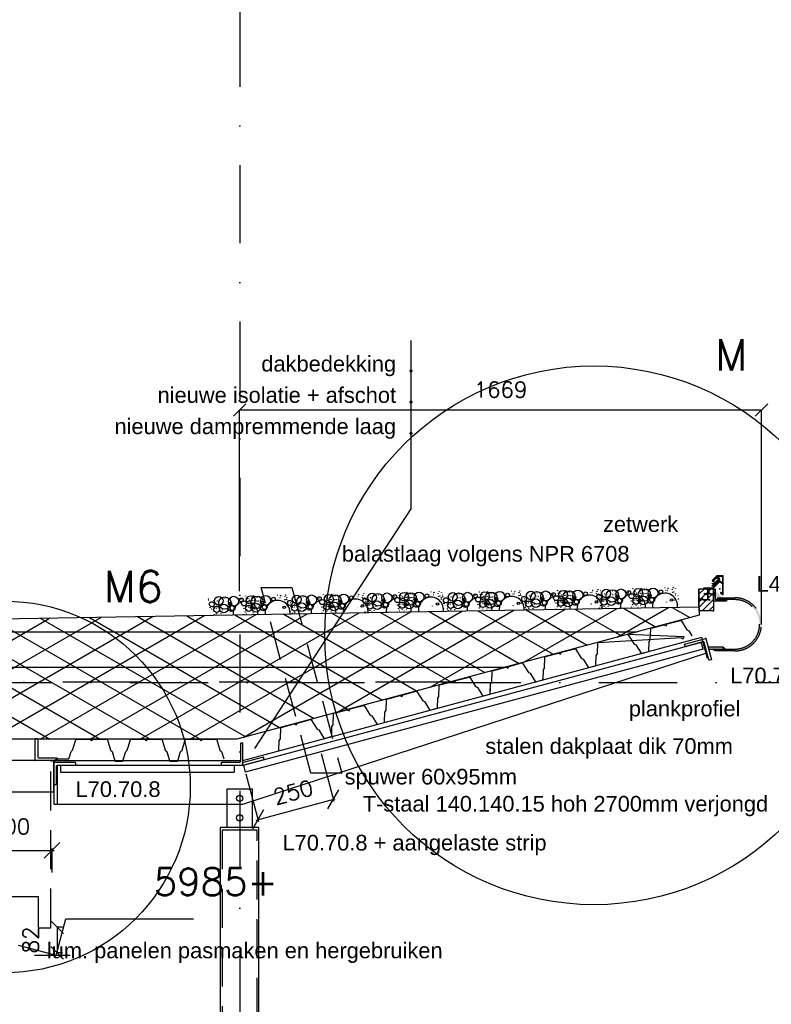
# Model space of a CAD drawing. Extents: x 98997 to 245130, y 18007 to 138999.
# Tile 47 of 58: x 131961 to 134365, y 98266 to 101414. Entities that reach past the tile are written whole.
import ezdxf
from ezdxf.enums import TextEntityAlignment as Align

# ---------------------------------------------------------------- set-up
doc = ezdxf.new("R2010")
doc.units = 0
doc.header["$LTSCALE"] = 20
doc.header["$MEASUREMENT"] = 0
doc.header["$PDSIZE"] = -1
for name, pattern in [('DASHDOT', [25, 12.5, -6.25, 0, -6.25]), ('DD1', [2.66667, 1.66667, -0.5, 0, -0.5]), ('HIDDEN', [9.375, 6.25, -3.125])]:
    doc.linetypes.add(name, pattern=pattern)
doc.layers.get('0').update_dxf_attribs({"linetype": 'CONTINUOUS'})
doc.layers.get('DEFPOINTS').update_dxf_attribs({"linetype": 'CONTINUOUS'})
for name, color, linetype in [('_DETAILNUMMERS', 4, 'CONTINUOUS'), ('_DETAILNUMMERSTEKST', 4, 'CONTINUOUS'), ('A--A21--_F-23-', 9, 'CONTINUOUS'), ('A--A25--_F--3-', 9, 'CONTINUOUS'), ('A--L$7A-_STRAMIEN', 1, 'DASHDOT'), ('A--L13DC4_VLOEREN', 4, 'HIDDEN'), ('A--L21--', 3, 'CONTINUOUS'), ('A--L21D2_BUITENWAND', 2, 'CONTINUOUS'), ('A--L21DC1_BUITENWAND', 1, 'HIDDEN'), ('A--L25--', 7, 'CONTINUOUS'), ('A--L25--_F-23-', 7, 'CONTINUOUS'), ('A--L27--', 7, 'CONTINUOUS'), ('A--L27--_F--3-', 7, 'CONTINUOUS'), ('A--L28--', 7, 'CONTINUOUS'), ('A--L28--_F--3-', 1, 'CONTINUOUS'), ('A--L28D1_KONSTRUKTIES', 1, 'CONTINUOUS'), ('A--L28DC1_KONSTR', 1, 'HIDDEN'), ('A--L31D1_BUITENKOZIJN', 1, 'CONTINUOUS'), ('A--L35--', 7, 'CONTINUOUS'), ('A--L35--_F-23-', 7, 'CONTINUOUS'), ('A--L47--', 7, 'CONTINUOUS'), ('A--M$1A-_F123-', 1, 'CONTINUOUS'), ('A--M01A1_MAATVOERING', 1, 'CONTINUOUS'), ('A--M01B1_HOOGTE_MAATV', 1, 'CONTINUOUS'), ('A--T$1A-_F123_20', 1, 'CONTINUOUS'), ('A--T01B2_HOOGTE_MAATV', 2, 'CONTINUOUS'), ('A--T01B3_HOOGTE_MAATV', 3, 'CONTINUOUS'), ('B--L21DC8_BUITENWAND', 8, 'HIDDEN'), ('STRAMIEN', 8, 'DD1'), ('X--LR---_CP', 7, 'CONTINUOUS')]:
    doc.layers.add(name, color=color, linetype=linetype)
doc.styles.add('ALFA-0_25', font='ROMANS')
doc.styles.add('EB1', font='ARIAL.TTF')
doc.styles.add('EB2', font='ARIAL.TTF')
doc.styles.add('HIEMSTRA', font='romans.shx')
doc.styles.add('HOOGTEXT', font='ROMANS.shx', dxfattribs={"height": 2.5})
doc.dimstyles.new('ALFA-0_25', dxfattribs={"dimscale": 40, "dimtxt": 2.5, "dimasz": 2.5, "dimexe": 0.3, "dimexo": 0.3, "dimgap": 1.25, "dimtad": 1, "dimdec": 0, "dimzin": 0, "dimdsep": 46, "dimtxsty": 'ALFA-0_25', "dimblk1": 'OBLIQUE', "dimblk2": 'OBLIQUE', "dimsah": 1, "dimcen": 0.09, "dimdle": 0.3, "dimclrd": 1, "dimclre": 1, "dimclrt": 2, "dimadec": 0, "dimazin": 0, "dimtfac": 1, "dimtdec": 0, "dimtofl": 0, "dimtmove": 2, "dimatfit": 3, "dimldrblk": 'OBLIQUE', "dimfxl": 0, "dimtvp": 625, "dimtolj": 1, "dimtzin": 0, "dimarcsym": 0})
doc.dimstyles.new('STANDARD$0', dxfattribs={"dimscale": 50, "dimtxt": 2.5, "dimasz": 2, "dimexe": 2, "dimexo": 0, "dimgap": 2, "dimtad": 1, "dimdec": 0, "dimzin": 0, "dimdsep": 46, "dimtxsty": 'ALFA-0_25', "dimblk1": 'OBLIQUE', "dimblk2": 'OBLIQUE', "dimsah": 1, "dimcen": -3, "dimdle": 2, "dimclrd": 1, "dimclre": 1, "dimclrt": 2, "dimadec": 0, "dimazin": 0, "dimtfac": 0.666667, "dimtofl": 0, "dimtmove": 2, "dimatfit": 3, "dimldrblk": 'OBLIQUE', "dimfxl": 0, "dimtvp": 0.833333, "dimtolj": 1, "dimtzin": 0, "dimarcsym": 0})

# ---------------------------------------------------------------- blocks, each defined once
blk = doc.blocks.new('_OBLIQUE')
at = {"color": 0, "linetype": 'ByBlock'}
blk.add_line((-0.5, -0.5), (0.5, 0.5), dxfattribs=at)
blk = doc.blocks.new('*D61')
at = {"layer": 'A--M$1A-_F123-', "color": 1, "lineweight": -2}
for p, q in [((132664.5, 99586.4), (132664.5, 100166.1)), ((132664.5, 100166.1), (134333.4, 100166.1)), ((134333.4, 99480.7), (134333.4, 100166.1))]:
    blk.add_line(p, q, dxfattribs=at)
at = {"layer": 'DEFPOINTS', "color": 0}
for p in [(134333.4, 100166.1), (132664.5, 99586.4, 1), (134333.4, 99480.7, 1)]:
    blk.add_point(p, dxfattribs=at)
at = {"layer": 'A--M$1A-_F123-', "color": 1, "lineweight": -2, "xscale": 40, "yscale": 40, "zscale": 40, "rotation": 180}
blk.add_blockref('_OBLIQUE', (132664.5, 100166.1), dxfattribs=at)
at = {"layer": 'A--M$1A-_F123-', "color": 1, "lineweight": -2, "xscale": 40, "yscale": 40, "zscale": 40}
blk.add_blockref('_OBLIQUE', (134333.4, 100166.1), dxfattribs=at)
at = {"layer": 'A--M$1A-_F123-', "color": 2, "insert": (133499, 100231.1), "char_height": 50, "attachment_point": 5, "style": 'ALFA-0_25'}
blk.add_mtext('\\A1;1669', dxfattribs=at)
blk = doc.blocks.new('Q021541-')
at = {"layer": 'A--L27--_F--3-', "color": 3}
blk.add_lwpolyline([(-15.5, 0), (0, 0, 0.332162), (1.9, 1.4), (10.7, 31), (15.8, 35), (26.1, 68.6, -0.329651), (28, 70), (71.5, 70), (76.5, 65), (81.5, 70), (125, 70, -0.329651), (126.9, 68.6), (137.2, 35), (142.3, 31), (151.1, 1.4, 0.332162), (153, 0), (175, 0, 0.332162), (176.9, 1.4), (185.7, 31), (190.8, 35), (201.1, 68.6, -0.329651), (203, 70), (246.5, 70), (251.5, 65), (256.5, 70), (300, 70, -0.329651), (301.9, 68.6), (312.2, 35), (317.3, 31), (326.1, 1.4, 0.332162), (328, 0), (350, 0, 0.332162), (351.9, 1.4), (360.7, 31), (365.8, 35), (376.1, 68.6, -0.329651), (378, 70), (421.5, 70), (426.5, 65), (431.5, 70), (475, 70, -0.329651), (476.9, 68.6), (487.2, 35), (492.3, 31), (501.1, 1.4, 0.332162), (503, 0), (525, 0, 0.332162), (526.9, 1.4), (535.7, 31), (540.8, 35), (551.1, 68.6, -0.329651), (553, 70), (596.5, 70), (601.5, 65), (606.5, 70), (650, 70, -0.329651), (651.9, 68.6), (662.2, 35), (667.3, 31), (676.1, 1.4, 0.332162), (678, 0), (700, 0, 0.332162), (701.9, 1.4), (707.1, 19.1)], format="xyb", dxfattribs=at)
blk = doc.blocks.new('Q020550-')
at = {"layer": 'A--L28--_F--3-', "color": 4, "linetype": 'Continuous'}
blk.add_lwpolyline([(0, 0), (0, 40), (3, 40, -0.414214), (5, 38), (5, 8.5, 0.414214), (8.5, 5), (38, 5, -0.414214), (40, 3), (40, 0)], format="xyb", close=True, dxfattribs=at)
at = {"layer": 'X--LR---_CP', "color": 4, "linetype": 'Continuous'}
blk.add_point((0, 0), dxfattribs=at)
blk = doc.blocks.new('Q020279-')
at = {"layer": 'A--A25--_F--3-'}
h = blk.add_hatch(dxfattribs=at)
h.set_pattern_fill('ALFALINE', color=256, scale=15, style=0, pattern_type=2)
h.set_pattern_definition([(45, (0, 0), (-10.6066, 10.6066), [])])
h.paths.add_polyline_path([(0, 0), (0, 71), (46, 71), (46, 0)])
at = {"layer": 'A--L25--_F-23-', "color": 2, "linetype": 'Continuous'}
blk.add_lwpolyline([(0, 0), (0, 71), (46, 71), (46, 0)], close=True, dxfattribs=at)
at = {"layer": 'X--LR---_CP'}
for p in [(0, 0), (0, 0), (46, 0)]:
    blk.add_point(p, dxfattribs=at)
blk = doc.blocks.new('Q031605-')
at = {"layer": 'A--L35--_F-23-', "color": 1, "linetype": 'Continuous'}
for points in [[(0, 15), (15, 0), (0, -15)], [(15, 0), (26.7, 10), (38.5, 0), (49.1, -9), (59.7, 0), (69.1, 8), (78.5, 0), (83.4, -4.6), (89, 0), (78.5, 0)]]:
    blk.add_lwpolyline(points, close=True, dxfattribs=at)
at = {"layer": 'X--LR---_CP', "color": 1, "linetype": 'Continuous'}
blk.add_point((0, 0), dxfattribs=at)
blk.add_point((0, 0), dxfattribs=at)
blk.add_point((0, 0), dxfattribs=at)
blk = doc.blocks.new('*D210')
at = {"color": 1, "linetype": 'ByBlock'}
for p, q in [((132098.1, 98512.9), (132080.9, 98512.9)), ((132080.9, 98512.9), (132080.9, 98430.9)), ((132098.1, 98430.9), (132080.9, 98430.9))]:
    blk.add_line(p, q, dxfattribs=at)
at = {"layer": 'DEFPOINTS', "color": 0, "linetype": 'ByBlock'}
for p in [(132098.1, 98512.9), (132080.9, 98430.9), (132098.1, 98430.9)]:
    blk.add_point(p, dxfattribs=at)
at = {"color": 1, "linetype": 'ByBlock', "xscale": 40, "yscale": 40, "zscale": 40}
for p, rotation in [((132080.9, 98512.9), 90), ((132080.9, 98430.9), 270)]:
    blk.add_blockref('_OBLIQUE', p, dxfattribs=dict(at, rotation=rotation))
at = {"color": 2, "linetype": 'ByBlock', "insert": (131995.9, 98471.9), "char_height": 50, "attachment_point": 5, "rotation": 90, "style": 'ALFA-0_25'}
blk.add_mtext('\\A1;82', dxfattribs=at)
blk = doc.blocks.new('Q020556-')
at = {"layer": 'A--L28--_F--3-', "color": 4, "linetype": 'Continuous'}
blk.add_lwpolyline([(0, 0), (0, 70), (6, 70, -0.414214), (8, 68), (8, 11.5, 0.414214), (11.5, 8), (68, 8, -0.414214), (70, 6), (70, 0)], format="xyb", close=True, dxfattribs=at)
at = {"layer": 'X--LR---_CP', "color": 4, "linetype": 'Continuous'}
blk.add_point((0, 0), dxfattribs=at)
blk = doc.blocks.new('HOOGTEP')
at = {"layer": 'A--M01A1_MAATVOERING'}
for p, q in [((0, 0), (0.624, 2.33)), ((0.624, 2.33), (8.794, 2.33)), ((-2.415, 0.647), (0, 0))]:
    blk.add_line(p, q, dxfattribs=at)
at = {"layer": 'A--M01B1_HOOGTE_MAATV'}
blk.add_line((-1.379, 0), (0.911, 0), dxfattribs=at)
at = {"layer": 'A--T01B2_HOOGTE_MAATV', "style": 'HOOGTEXT', "flags": 4}
blk.add_attdef('TEKST', (1.84, -0.671), '', height=1.5, dxfattribs=at)
at = {"layer": 'A--T01B3_HOOGTE_MAATV', "style": 'HOOGTEXT', "flags": 4}
blk.add_attdef('HOOGTE', (1.673, 3.819), '', height=1.75, dxfattribs=at)
blk = doc.blocks.new('GRIND')
for centre, radius in [((723.4, 62.9), 0.331), ((749.6, 62.8), 0.331), ((11.9, 51.7), 0.331), ((11.9, 47), 0.331), ((21.9, 35.1), 7.92), ((28.6, 47.3), 0.331), ((28.6, 47.3), 0.331), ((44.2, 45.6), 13.8), ((33.6, 51.1), 0.331), ((38.9, 44.7), 0.331), ((39.3, 44.9), 0.331), ((42.4, 32.2), 0.331), ((42.4, 32.2), 0.331), ((63.6, 37.9), 19.8), ((44.4, 43.2), 0.331), ((59.9, 20.6), 13.8), ((48.9, 52), 0.331), ((63.6, 42.1), 0.331), ((64.1, 53.8), 0.331), ((64.2, 53.8), 0.331), ((68.9, 42.1), 0.331), ((72.1, 53.9), 0.331), ((72.2, 53.8), 0.331), ((72.4, 53.8), 0.331), ((80.1, 35.8), 5.32), ((91.4, 43.5), 15.8), ((80.1, 35.8), 0.331), ((80.1, 35.8), 0.331), ((80.2, 51.6), 0.331), ((82.7, 33.2), 0.331), ((82.7, 33.2), 0.331), ((82.7, 33.2), 0.331), ((82.7, 33.2), 0.331), ((116.3, 47.4), 5.94), ((114.8, 47.9), 0.331), ((124.8, 36), 7.92), ((121.3, 51), 0.331), ((130, 59.7), 0.331), ((131.5, 48.3), 0.331), ((131.5, 48.3), 0.331), ((132.3, 50.9), 0.331), ((147.1, 46.5), 13.8), ((136.5, 52.1), 0.331), ((137, 50.9), 0.331), ((139.4, 57.3), 0.331), ((139.6, 57.8), 0.331), ((141.8, 45.6), 0.331), ((142.1, 45.9), 0.331), ((145.3, 33.1), 0.331), ((145.3, 33.1), 0.331), ((166.5, 38.8), 19.8), ((147.3, 44.1), 0.331), ((162.8, 21.6), 13.8), ((151.8, 53), 0.331), ((152.6, 54.6), 0.331), ((152.9, 54.4), 0.331), ((153.1, 44.6), 0.331), ((153.4, 44.4), 0.331), ((155.8, 59.1), 0.331), ((156.1, 59.6), 0.331), ((158.1, 45.6), 0.331), ((161.7, 34.7), 0.331), ((162.3, 35.6), 0.331), ((162.8, 40.3), 0.331), ((163.4, 56.7), 0.331), ((166.5, 43), 0.331), ((167, 54.8), 0.331), ((167.1, 54.7), 0.331), ((171.1, 34.4), 0.331), ((171.8, 43), 0.331), ((175, 54.8), 0.331), ((175.1, 54.8), 0.331), ((175.3, 54.7), 0.331), ((186.5, 21.9), 9.89), ((183, 36.7), 5.32), ((194.3, 44.4), 15.8), ((183, 36.7), 0.331), ((183, 36.7), 0.331), ((185.6, 34.1), 0.331), ((185.6, 34.1), 0.331), ((185.6, 34.1), 0.331), ((185.6, 34.1), 0.331), ((219.2, 48.3), 5.94), ((224.2, 51.9), 0.331), ((232.9, 60.6), 0.331), ((235.2, 51.8), 0.331), ((239.9, 51.8), 0.331), ((242.3, 58.3), 0.331), ((242.5, 58.8), 0.331), ((255.5, 55.5), 0.331), ((255.8, 55.3), 0.331), ((256, 45.6), 0.331), ((256.3, 45.4), 0.331), ((258.7, 60), 0.331), ((259, 60.5), 0.331), ((261, 46.5), 0.331), ((261.6, 51.7), 0.331), ((261.6, 47), 0.331), ((271.5, 35.1), 7.92), ((264.6, 35.6), 0.331), ((265.2, 36.5), 0.331), ((265.7, 41.2), 0.331), ((266.3, 57.7), 0.331), ((274, 35.4), 0.331), ((278.3, 47.3), 0.331), ((278.3, 47.3), 0.331), ((293.8, 45.6), 13.8), ((283.3, 51.1), 0.331), ((288.6, 44.7), 0.331), ((288.9, 44.9), 0.331), ((292, 32.2), 0.331), ((292, 32.2), 0.331), ((313.2, 37.9), 19.8), ((294.1, 43.2), 0.331), ((309.6, 20.6), 13.8), ((298.6, 52), 0.331), ((313.2, 42.1), 0.331), ((313.7, 53.8), 0.331), ((313.8, 53.8), 0.331), ((318.5, 42.1), 0.331), ((321.7, 53.9), 0.331), ((321.9, 53.8), 0.331), ((322, 53.8), 0.331), ((329.7, 35.8), 5.32), ((341, 43.5), 15.8), ((329.7, 35.8), 0.331), ((329.7, 35.8), 0.331), ((329.8, 51.6), 0.331), ((332.4, 33.2), 0.331), ((332.4, 33.2), 0.331), ((332.4, 33.2), 0.331), ((332.4, 33.2), 0.331), ((366, 47.4), 5.94), ((364.4, 47.9), 0.331), ((374.4, 36), 7.92), ((370.9, 51), 0.331), ((379.6, 59.7), 0.331), ((381.2, 48.3), 0.331), ((381.2, 48.3), 0.331), ((381.9, 50.9), 0.331), ((396.7, 46.5), 13.8), ((386.2, 52.1), 0.331), ((386.6, 50.9), 0.331), ((389, 57.3), 0.331), ((389.3, 57.8), 0.331), ((391.5, 45.6), 0.331), ((391.8, 45.9), 0.331), ((394.9, 33.1), 0.331), ((394.9, 33.1), 0.331), ((416.1, 38.8), 19.8), ((397, 44.1), 0.331), ((412.5, 21.6), 13.8), ((401.5, 53), 0.331), ((402.2, 54.6), 0.331), ((402.5, 54.4), 0.331), ((402.8, 44.6), 0.331), ((403.1, 44.4), 0.331), ((405.4, 59.1), 0.331), ((405.7, 59.6), 0.331), ((407.8, 45.6), 0.331), ((411.3, 34.7), 0.331), ((411.9, 35.6), 0.331), ((412.5, 40.3), 0.331), ((413.1, 56.7), 0.331), ((416.1, 43), 0.331), ((416.6, 54.8), 0.331), ((416.7, 54.7), 0.331), ((420.7, 34.4), 0.331), ((421.4, 43), 0.331), ((424.6, 54.8), 0.331), ((424.8, 54.8), 0.331), ((424.9, 54.7), 0.331), ((436.1, 21.9), 9.89), ((432.6, 36.7), 5.32), ((443.9, 44.4), 15.8), ((432.6, 36.7), 0.331), ((432.6, 36.7), 0.331), ((435.3, 34.1), 0.331), ((435.3, 34.1), 0.331), ((435.3, 34.1), 0.331), ((435.3, 34.1), 0.331), ((468.9, 48.3), 5.94), ((473.8, 51.9), 0.331), ((482.5, 60.6), 0.331), ((484.8, 51.8), 0.331), ((489.5, 51.8), 0.331), ((491.9, 58.3), 0.331), ((492.2, 58.8), 0.331), ((502.5, 49.3), 0.331), ((512.5, 37.4), 7.92), ((505.1, 55.5), 0.331), ((505.4, 55.3), 0.331), ((505.7, 45.6), 0.331), ((506, 45.4), 0.331), ((508.3, 60), 0.331), ((508.6, 60.5), 0.331), ((510.7, 46.5), 0.331), ((514.2, 35.6), 0.331), ((514.8, 36.5), 0.331), ((515.4, 41.2), 0.331), ((516, 57.7), 0.331), ((519.2, 49.6), 0.331), ((519.2, 49.6), 0.331), ((534.7, 47.9), 13.8), ((523.6, 35.4), 0.331), ((529.5, 46.9), 0.331), ((529.8, 47.2), 0.331), ((532.9, 34.5), 0.331), ((532.9, 34.5), 0.331), ((554.2, 40.1), 19.8), ((535, 45.5), 0.331), ((550.5, 22.9), 13.8), ((539.5, 54.3), 0.331), ((554.2, 44.3), 0.331), ((554.6, 56.1), 0.331), ((554.8, 56.1), 0.331), ((559.5, 44.3), 0.331), ((562.6, 56.2), 0.331), ((562.8, 56.1), 0.331), ((563, 56.1), 0.331), ((574.2, 23.2), 9.89), ((570.7, 38), 5.32), ((581.9, 45.8), 15.8), ((570.7, 38), 0.331), ((570.7, 38), 0.331), ((578.4, 24.4), 7.91), ((573.3, 35.5), 0.331), ((573.3, 35.5), 0.331), ((573.3, 35.5), 0.331), ((573.3, 35.5), 0.331), ((606.9, 49.7), 5.94), ((605.4, 50.2), 0.331), ((615.4, 38.3), 7.92), ((611.8, 53.3), 0.331), ((630, 21.8), 9.89), ((620.5, 61.9), 0.331), ((622.1, 50.5), 0.331), ((622.1, 50.5), 0.331), ((622.9, 53.1), 0.331), ((637.6, 48.8), 13.8), ((627.6, 53.1), 0.331), ((629.6, 32.1), 0.331), ((629.9, 59.6), 0.331), ((630.2, 60.1), 0.331), ((632.4, 47.9), 0.331), ((632.7, 48.1), 0.331), ((635.8, 35.4), 0.331), ((635.8, 35.4), 0.331), ((657.1, 41.1), 19.8), ((637.9, 46.4), 0.331), ((653.4, 23.8), 13.8), ((642.4, 55.3), 0.331), ((643.1, 56.8), 0.331), ((643.4, 56.7), 0.331), ((643.7, 46.9), 0.331), ((644, 46.7), 0.331), ((646.4, 61.4), 0.331), ((646.7, 61.8), 0.331), ((648.7, 47.9), 0.331), ((652.2, 37), 0.331), ((652.8, 37.9), 0.331), ((653.4, 42.6), 0.331), ((654, 59), 0.331), ((657.1, 45.3), 0.331), ((657.5, 57), 0.331), ((657.7, 57), 0.331), ((661.6, 36.7), 0.331), ((662.4, 45.3), 0.331), ((665.5, 57.1), 0.331), ((665.7, 57.1), 0.331), ((665.9, 57), 0.331), ((677.1, 24.2), 9.89), ((673.6, 39), 5.32), ((684.8, 46.7), 15.8), ((673.6, 39), 0.331), ((673.6, 39), 0.331), ((681.3, 25.3), 7.91), ((676.2, 36.4), 0.331), ((676.2, 36.4), 0.331), ((676.2, 36.4), 0.331), ((676.2, 36.4), 0.331), ((709.8, 50.6), 5.94), ((714.7, 54.2), 0.331), ((725.8, 54.1), 0.331), ((730.5, 54.1), 0.331), ((732.8, 60.5), 0.331), ((733.1, 61), 0.331), ((746, 57.8), 0.331), ((746.3, 57.6), 0.331), ((746.6, 47.8), 0.331), ((746.9, 47.6), 0.331), ((749.3, 62.3), 0.331), ((751.6, 48.8), 0.331), ((755.1, 37.9), 0.331), ((755.7, 38.8), 0.331), ((756.3, 43.5), 0.331), ((756.9, 59.9), 0.331), ((764.5, 37.6), 0.331), ((15.7, 24.2), 0.331), ((21.3, 19.4), 0.331), ((24.3, 27.4), 0.331), ((24.4, 27.4), 0.331), ((25.4, 7.4), 0.331), ((25.7, 7.5), 0.331), ((36.6, 18.6), 9.89), ((28.6, 14.5), 0.331), ((29, 1.6), 0.331), ((29.5, 20.6), 0.331), ((31.5, 27.2), 0.331), ((36.2, 28.8), 0.331), ((36.6, 27), 0.331), ((36.6, 4.5), 0.331), ((37, 22.3), 0.331), ((41.6, 20.1), 0.331), ((45.3, 23.5), 0.331), ((46.7, 20), 0.331), ((47.2, 15.2), 0.331), ((50.1, 4.5), 0.331), ((55.4, 16.4), 0.331), ((83.6, 21), 9.89), ((75, 16.5), 0.331), ((87.8, 22.1), 7.91), ((80.5, 25.5), 0.331), ((80.5, 25.5), 0.331), ((80.5, 25.5), 0.331), ((80.5, 25.5), 0.331), ((92.2, 26.1), 0.331), ((118.6, 25.2), 0.331), ((123.6, 0.8), 0.331), ((124.2, 20.4), 0.331), ((127.2, 28.3), 0.331), ((127.3, 28.4), 0.331), ((128.3, 8.4), 0.331), ((128.6, 8.5), 0.331), ((139.5, 19.6), 9.89), ((131.5, 15.5), 0.331), ((131.9, 2.5), 0.331), ((132.4, 21.5), 0.331), ((133.9, 14.5), 0.331), ((134.4, 28.1), 0.331), ((139.1, 29.8), 0.331), ((139.5, 28), 0.331), ((139.5, 5.4), 0.331), ((139.9, 23.3), 0.331), ((144.5, 21), 0.331), ((150.1, 20.5), 3.96), ((148.2, 24.5), 0.331), ((149.6, 20.9), 0.331), ((150.1, 16.2), 0.331), ((153, 5.4), 0.331), ((153.9, 19.9), 0.331), ((158.3, 17.4), 0.331), ((158.7, 20.6), 0.331), ((168.7, 6.2), 0.331), ((168.7, 6.2), 0.331), ((168.7, 6.2), 0.331), ((168.7, 6.2), 0.331), ((171.7, 23.3), 0.331), ((177.9, 17.4), 0.331), ((190.7, 23), 7.91), ((183.4, 26.4), 0.331), ((183.4, 26.4), 0.331), ((183.4, 26.4), 0.331), ((183.4, 26.4), 0.331), ((191.9, 0.6), 0.331), ((195.1, 27.1), 0.331), ((236.8, 15.5), 0.331), ((253, 21.4), 3.96), ((256.8, 20.9), 0.331), ((261.6, 21.5), 0.331), ((265.4, 24.2), 0.331), ((270.9, 19.4), 0.331), ((271.6, 7.2), 0.331), ((271.6, 7.2), 0.331), ((271.6, 7.2), 0.331), ((271.6, 7.2), 0.331), ((273.9, 27.4), 0.331), ((274, 27.4), 0.331), ((274.6, 24.2), 0.331), ((275.1, 7.4), 0.331), ((275.3, 7.5), 0.331), ((286.2, 18.6), 9.89), ((278.3, 14.5), 0.331), ((278.6, 1.6), 0.331), ((279.2, 20.6), 0.331), ((281.1, 27.2), 0.331), ((285.8, 28.8), 0.331), ((286.2, 27), 0.331), ((286.2, 4.5), 0.331), ((286.7, 22.3), 0.331), ((291.3, 20.1), 0.331), ((294.9, 23.5), 0.331), ((296.4, 20), 0.331), ((296.8, 15.2), 0.331), ((299.7, 4.5), 0.331), ((305.1, 16.4), 0.331), ((333.3, 21), 9.89), ((324.6, 16.5), 0.331), ((337.4, 22.1), 7.91), ((330.1, 25.5), 0.331), ((330.1, 25.5), 0.331), ((330.1, 25.5), 0.331), ((330.1, 25.5), 0.331), ((341.9, 26.1), 0.331), ((368.3, 25.2), 0.331), ((373.3, 0.8), 0.331), ((373.8, 20.4), 0.331), ((376.8, 28.3), 0.331), ((376.9, 28.4), 0.331), ((378, 8.4), 0.331), ((378.2, 8.5), 0.331), ((389.1, 19.6), 9.89), ((381.2, 15.5), 0.331), ((381.5, 2.5), 0.331), ((382.1, 21.5), 0.331), ((383.6, 14.5), 0.331), ((384, 28.1), 0.331), ((388.7, 29.8), 0.331), ((389.1, 28), 0.331), ((389.1, 5.4), 0.331), ((389.6, 23.3), 0.331), ((394.2, 21), 0.331), ((399.7, 20.5), 3.96), ((397.8, 24.5), 0.331), ((399.3, 20.9), 0.331), ((399.7, 16.2), 0.331), ((402.6, 5.4), 0.331), ((403.6, 19.9), 0.331), ((408, 17.4), 0.331), ((408.4, 20.6), 0.331), ((418.4, 6.2), 0.331), ((418.4, 6.2), 0.331), ((418.4, 6.2), 0.331), ((418.4, 6.2), 0.331), ((421.3, 23.3), 0.331), ((427.5, 17.4), 0.331), ((440.3, 23), 7.91), ((433, 26.4), 0.331), ((433, 26.4), 0.331), ((433, 26.4), 0.331), ((433, 26.4), 0.331), ((441.6, 0.6), 0.331), ((444.8, 27.1), 0.331), ((486.5, 15.5), 0.331), ((502.6, 21.4), 3.96), ((506.3, 26.5), 0.331), ((506.5, 20.9), 0.331), ((511.3, 21.5), 0.331), ((511.3, 2.1), 0.331), ((511.9, 21.7), 0.331), ((514.8, 29.7), 0.331), ((515, 29.7), 0.331), ((516, 9.7), 0.331), ((516.2, 9.8), 0.331), ((527.1, 20.9), 9.89), ((519.2, 16.8), 0.331), ((519.5, 3.8), 0.331), ((520.1, 22.9), 0.331), ((521.3, 7.2), 0.331), ((521.3, 7.2), 0.331), ((521.3, 7.2), 0.331), ((521.3, 7.2), 0.331), ((522, 29.4), 0.331), ((524.2, 24.2), 0.331), ((526.8, 31.1), 0.331), ((527.1, 29.3), 0.331), ((527.2, 6.8), 0.331), ((527.6, 24.6), 0.331), ((532.2, 22.3), 0.331), ((533, 1.5), 0.331), ((535.8, 25.8), 0.331), ((537.3, 22.2), 0.331), ((537.8, 17.5), 0.331), ((540.7, 6.8), 0.331), ((546, 18.7), 0.331), ((565.5, 18.7), 0.331), ((571.1, 27.8), 0.331), ((571.1, 27.8), 0.331), ((571.1, 27.8), 0.331), ((571.1, 27.8), 0.331), ((579.6, 2), 0.331), ((582.8, 28.4), 0.331), ((609.2, 27.5), 0.331), ((614.2, 3), 0.331), ((614.8, 22.6), 0.331), ((617.7, 30.6), 0.331), ((617.8, 30.6), 0.331), ((618.9, 10.7), 0.331), ((619.1, 10.7), 0.331), ((622.1, 17.7), 0.331), ((622.4, 4.8), 0.331), ((623, 23.8), 0.331), ((624.5, 16.8), 0.331), ((624.9, 30.4), 0.331), ((630, 30.3), 0.331), ((630.1, 7.7), 0.331), ((630.5, 25.6), 0.331), ((635.1, 23.3), 0.331), ((635.9, 2.4), 0.331), ((640.6, 22.7), 3.96), ((638.7, 26.7), 0.331), ((640.2, 23.2), 0.331), ((640.7, 18.5), 0.331), ((643.6, 7.7), 0.331), ((644.5, 22.2), 0.331), ((648.9, 19.6), 0.331), ((649.3, 22.9), 0.331), ((659.3, 8.5), 0.331), ((659.3, 8.5), 0.331), ((659.3, 8.5), 0.331), ((659.3, 8.5), 0.331), ((662.2, 25.6), 0.331), ((668.4, 19.7), 0.331), ((674, 28.7), 0.331), ((674, 28.7), 0.331), ((674, 28.7), 0.331), ((674, 28.7), 0.331), ((682.5, 2.9), 0.331), ((685.7, 29.3), 0.331), ((727.4, 17.7), 0.331), ((743.5, 23.7), 3.96), ((747.4, 23.2), 0.331), ((752.2, 23.8), 0.331), ((762.2, 9.5), 0.331), ((762.2, 9.5), 0.331), ((762.2, 9.5), 0.331), ((762.2, 9.5), 0.331), ((765.1, 26.5), 0.331)]:
    blk.add_circle(centre, radius)
for centre, start, end in [((128.9, 2.6), 356.2296, 183.7704), ((231.8, 3.6), 354.8736, 185.1264), ((378.5, 2.6), 356.2296, 183.7704), ((481.4, 3.6), 354.8736, 185.1264), ((619.4, 4.9), 352.9574, 187.0426), ((722.3, 5.8), 351.5931, 188.4069)]:
    blk.add_arc(centre, 40, start, end)
blk = doc.blocks.new('*D282')
at = {"layer": 'A--M$1A-_F123-', "color": 1, "lineweight": -2}
for p, q in [((131764.7, 98687.9), (131764.7, 98764.3)), ((132064.7, 98687.9), (132064.7, 98764.3)), ((131758.7, 98758.3), (132070.7, 98758.3))]:
    blk.add_line(p, q, dxfattribs=at)
at = {"layer": 'DEFPOINTS', "color": 0}
for p in [(132064.7, 98758.3), (131764.7, 98681.9), (132064.7, 98681.9)]:
    blk.add_point(p, dxfattribs=at)
at = {"layer": 'A--M$1A-_F123-', "color": 1, "lineweight": -2, "xscale": 50, "yscale": 50, "zscale": 50, "rotation": 180}
blk.add_blockref('_OBLIQUE', (131764.7, 98758.3), dxfattribs=at)
at = {"layer": 'A--M$1A-_F123-', "color": 1, "lineweight": -2, "xscale": 50, "yscale": 50, "zscale": 50}
blk.add_blockref('_OBLIQUE', (132064.7, 98758.3), dxfattribs=at)
at = {"layer": 'A--M$1A-_F123-', "color": 2, "insert": (131930.2, 98834.6), "char_height": 50, "attachment_point": 5, "style": 'ALFA-0_25'}
blk.add_mtext('\\A1;300', dxfattribs=at)
blk = doc.blocks.new('*D289')
at = {"layer": 'A--M$1A-_F123-', "color": 1, "lineweight": -2}
for p, q in [((132925.2, 99067.7), (132966, 98915.9)), ((132683.8, 99002.9), (132724.5, 98851.1)), ((132717.2, 98855.3), (132970.2, 98923.2))]:
    blk.add_line(p, q, dxfattribs=at)
at = {"layer": 'DEFPOINTS', "color": 0}
for p in [(132923.7, 99073.5, 0.4), (132682.2, 99008.7), (132964.4, 98921.6)]:
    blk.add_point(p, dxfattribs=at)
at = {"layer": 'A--M$1A-_F123-', "color": 1, "lineweight": -2, "xscale": 50, "yscale": 50, "zscale": 50}
for p, rotation in [((132964.4, 98921.6), 15.02245060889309), ((132723, 98856.8), 195.0224506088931)]:
    blk.add_blockref('_OBLIQUE', p, dxfattribs=dict(at, rotation=rotation))
at = {"layer": 'A--M$1A-_F123-', "color": 2, "insert": (132835.6, 98944), "char_height": 50, "attachment_point": 5, "rotation": 15.0225, "style": 'ALFA-0_25'}
blk.add_mtext('\\A1;250', dxfattribs=at)
blk = doc.blocks.new('A$C6F8F70C3')
at = {"layer": 'A--L21D2_BUITENWAND'}
for points in [[(427.8, 9832.9), (427.6, 7319.3)], [(551.8, 3230), (551.5, 9835.5), (427.8, 9835.5), (427.8, 3230)], [(551.6, 7298.8), (551.5, 9832.9)]]:
    blk.add_lwpolyline(points, dxfattribs=at)
at = {"layer": 'A--L28DC1_KONSTR'}
blk.add_lwpolyline([(545.8, 3230), (545.5, 9826.9), (433.8, 9826.9), (433.8, 3230)], dxfattribs=at)

msp = doc.modelspace()

# ---------------------------------------------------------------- hatches: boundary and pattern name
at = {"layer": 'A--A21--_F-23-'}
h = msp.add_hatch(dxfattribs=at)
h.set_pattern_fill('ALFAISO', color=256, scale=80, angle=270, style=0, pattern_type=2)
h.set_pattern_definition([(330, (92122.004, 93810.74), (40, 69.28203), []), (30, (92122.004, 93810.74), (-40, 69.28203), [])])
h.paths.add_polyline_path([(132655.3, 99113.3), (131833.6, 99113.3), (131833.6, 99295.2), (131833.6, 99497.4), (134134.2, 99536.4), (134134.2, 99510.4)])
at = {"layer": 'A--L13DC4_VLOEREN'}
h = msp.add_hatch(color=256, dxfattribs=at)
h.paths.add_polyline_path([(134180.2, 99554.7), (134180.2, 99594.7), (134185.2, 99594.7), (134185.2, 99559.7), (134220.2, 99559.7), (134220.2, 99554.7)], flags=16)
edge = h.paths.add_edge_path(flags=0)
edge.add_line((134180.2, 99594.7), (134180.2, 99554.7))
edge.add_line((134180.2, 99554.7), (134220.2, 99554.7))
h.paths.add_polyline_path([(134180.2, 99554.7), (134180.2, 99594.7), (134185.2, 99594.7)], flags=24)
h.paths.add_polyline_path([(134180.2, 99554.7), (134185.2, 99594.7), (134185.2, 99559.7)], flags=9)
edge = h.paths.add_edge_path()
edge.add_line((134180.2, 99554.7), (134180.2, 99594.7))
edge.add_line((134180.2, 99594.7), (134183.2, 99594.7))
edge.add_arc((134183.2, 99592.7), 2, 0, 90, ccw=False)
edge.add_line((134185.2, 99592.7), (134185.2, 99563.2))
edge.add_arc((134188.7, 99563.2), 3.5, 180, 270)
edge.add_line((134188.7, 99559.7), (134218.2, 99559.7))
edge.add_arc((134218.2, 99557.7), 2, 0, 90, ccw=False)
edge.add_line((134220.2, 99557.7), (134220.2, 99554.7))
edge.add_line((134220.2, 99554.7), (134180.2, 99554.7))
h.paths.add_polyline_path([(134180.2, 99554.7), (134185.2, 99559.7), (134220.2, 99559.7)], flags=9)
h.paths.add_polyline_path([(134180.2, 99554.7), (134220.2, 99559.7), (134220.2, 99554.7)], flags=9)
h = msp.add_hatch(color=256, dxfattribs=at)
edge = h.paths.add_edge_path()
edge.add_line((134194.4, 99565.7), (134248.4, 99565.7))
edge.add_arc((134248.4, 99480.7), 85, -90, 90, ccw=False)
edge.add_line((134248.4, 99395.7), (134183.8, 99395.7))
edge.add_line((134183.8, 99395.7), (134183.8, 99401.7))
edge.add_line((134183.8, 99401.7), (134248.4, 99401.7))
edge.add_arc((134248.4, 99480.7), 79, 270, 450)
edge.add_line((134248.4, 99559.7), (134194.4, 99559.7))
edge.add_line((134194.4, 99559.7), (134194.4, 99565.7))
h = msp.add_hatch(color=256, dxfattribs=at)
h.paths.add_polyline_path([(134226.2, 99559.7), (134218.2, 99559.7, -0.414214), (134220.2, 99557.7), (134220.2, 99554.7, -0.303013)])
h.paths.add_polyline_path([(134194.4, 99564.5, -0.366356), (134189.3, 99559.7), (134194.4, 99559.7)])
msp.add_hatch(color=256, dxfattribs=at).paths.add_polyline_path([(134164.2, 99401.7), (134212.2, 99401.7), (134212.2, 99407.7), (134162.6, 99407.7)])
h = msp.add_hatch(color=256, dxfattribs=at)
h.paths.add_polyline_path([(134212.2, 99407.7), (134212.2, 99401.7), (134218.1, 99401.7, -0.195367)])
h.paths.add_polyline_path([(134183.8, 99401.7), (134177.8, 99401.7, -0.195367), (134183.8, 99395.7)])

# ---------------------------------------------------------------- linework, layer by layer
at = {"layer": '_DETAILNUMMERS'}
for centre, radius in [((133797.7, 99445.7), 861.1), ((131912.6, 98961), 594)]:
    msp.add_circle(centre, radius, dxfattribs=at)
at = {"layer": 'A--L$7A-_STRAMIEN'}
msp.add_line((121811.2, 99295.2), (136494.5, 99295.2), dxfattribs=at)
at = {"layer": 'A--L13DC4_VLOEREN', "const_width": 1}
msp.add_lwpolyline([(120824.3, 99709.9), (120824.3, 99600.1), (129347.9, 99455.1), (129347.9, 99455.1), (131833.6, 99497.4), (131833.6, 99497.4), (134131.3, 99536.4), (134131.3, 99536.4), (134131.1, 99594.6), (134145.4, 99594.6), (134146.2, 99595.5), (134173.6, 99596), (134177.8, 99599.1), (134177.8, 99602.6), (134194.9, 99619.7)], dxfattribs=at)
at = {"layer": 'A--L13DC4_VLOEREN'}
msp.add_lwpolyline([(134194.4, 99565.7), (134248.4, 99565.7, -1), (134248.4, 99395.7), (134183.8, 99395.7), (134183.8, 99401.7), (134248.4, 99401.7, 1), (134248.4, 99559.7), (134194.4, 99559.7)], format="xyb", close=True, dxfattribs=at)
msp.add_lwpolyline([(134164.2, 99401.7), (134212.2, 99401.7), (134212.2, 99407.7), (134162.6, 99407.7)], close=True, dxfattribs=at)
for centre, radius, start, end in [((134189, 99565.1), 5.42, 266.6699, 6.4276), ((134226.9, 99552.7), 7.04, 96.0906, 163.5205), ((134222.5, 99412), 11.2, 202.5686, 246.7866)]:
    msp.add_arc(centre, radius, start, end, dxfattribs=at)
at = {"layer": 'A--L21--'}
msp.add_lwpolyline([(132655.3, 99113.3), (131833.6, 99113.3), (131833.6, 99295.2), (131833.6, 99497.4), (134134.2, 99536.4), (134134.2, 99536.4), (134134.2, 99510.4), (134134.2, 99510.4)], close=True, dxfattribs=at)
at = {"layer": 'A--L21D2_BUITENWAND'}
for p, q in [((132674.4, 99045.9), (134142.3, 99439.3)), ((132676.3, 99030.9), (134146.2, 99424.8)), ((134160.4, 99371.9), (134142.3, 99439.2)), ((132674.9, 98905.9), (134155.8, 99389.1)), ((132070.6, 99045.9), (132664.7, 99045.9)), ((132070.6, 99045.9), (132070.6, 98905.9)), ((132080.6, 99030.9), (132080.6, 98905.9)), ((132080.6, 99030.9), (132666.4, 99030.9)), ((132091, 99028.3), (132091, 99028.3)), ((132080.6, 98968.9), (132080.6, 98905.9)), ((132070.6, 98905.9), (132674.9, 98905.9))]:
    msp.add_line(p, q, dxfattribs=at)
at = {"layer": 'A--L21D2_BUITENWAND', "const_width": 2}
msp.add_lwpolyline([(134134.2, 99594.7), (134134.2, 99510.4), (133890.5, 99444.3)], dxfattribs=at)
at = {"layer": 'A--L21D2_BUITENWAND', "color": 4}
msp.add_arc((134173.4, 99391.4), 11.2, 22.5686, 66.7866, dxfattribs=at)
at = {"layer": 'A--L21DC1_BUITENWAND', "elevation": 0.4}
msp.add_lwpolyline([(132733.4, 99598.8), (132831.8, 99598.8), (132991, 99005.6), (132892.6, 99005.6)], close=True, dxfattribs=at)
at = {"layer": 'A--L27--'}
for p, q in [((134146.7, 99401), (134140.7, 99423.3)), ((134146.7, 99401), (132682.2, 99008.6)), ((132091, 99030.9), (132091, 99007.9)), ((132646.5, 99030.9), (132646.5, 99007.9)), ((132676.3, 99030.9), (132682.2, 99008.7)), ((132091, 99007.9), (132646.5, 99007.9))]:
    msp.add_line(p, q, dxfattribs=at)
at = {"layer": 'A--L27--_F--3-', "color": 3}
for points in [[(133449.6, 99253.7), (133464.6, 99257.7, 0.332162), (133466.1, 99259.6), (133466.9, 99290.4), (133470.8, 99295.6), (133472, 99330.7, -0.329651), (133473.5, 99332.5), (133515.5, 99343.8), (133521.7, 99340.3), (133525.2, 99346.4), (133567.2, 99357.6, -0.329651), (133569.4, 99356.8), (133588.1, 99327), (133594, 99324.5), (133610.1, 99298.2, 0.332162), (133612.4, 99297.3), (133633.6, 99303, 0.332162), (133635.1, 99304.8), (133635.9, 99335.7), (133639.8, 99340.9), (133641, 99376, -0.329651), (133642.5, 99377.8), (133684.6, 99389.1), (133690.7, 99385.6), (133694.2, 99391.7), (133736.3, 99402.9, -0.329651), (133738.5, 99402.1), (133757.1, 99372.3), (133763.1, 99369.7), (133779.2, 99343.5, 0.332162), (133781.4, 99342.6), (133802.7, 99348.3, 0.332162), (133804.1, 99350.1), (133805, 99381), (133808.8, 99386.2), (133810.1, 99421.3, -0.329651), (133811.6, 99423.1), (134076.6, 99438.2), (134082.8, 99434.6), (134086.3, 99440.8), (133905.3, 99448.2, -0.329651), (133907.5, 99447.4), (133926.1, 99417.6), (133932.1, 99415), (133948.2, 99388.7, 0.332162), (133950.4, 99387.9), (133971.7, 99393.6, 0.332162), (133973.2, 99395.4), (133974, 99426.3), (133977.9, 99431.4), (133979.1, 99466.5, -0.329651), (133980.6, 99468.4), (134022.6, 99479.7), (134028.8, 99476.1), (134032.3, 99482.3), (134074.3, 99493.5, -0.329651), (134076.6, 99492.7), (134095.2, 99462.9), (134101.1, 99460.3), (134110.8, 99444.5)], [(132118.3, 99051.3), (132125.1, 99074.3), (132130.2, 99078.3), (132140.5, 99111.9, -0.329651), (132142.4, 99113.3), (132185.9, 99113.3), (132190.9, 99108.3), (132195.9, 99113.3), (132239.4, 99113.3, -0.329651), (132241.4, 99111.9), (132251.6, 99078.3), (132256.7, 99074.3), (132265.5, 99044.7, 0.332162), (132267.4, 99043.3), (132289.4, 99043.3, 0.332162), (132291.3, 99044.7), (132300.1, 99074.3), (132305.2, 99078.3), (132315.5, 99111.9, -0.329651), (132317.4, 99113.3), (132360.9, 99113.3), (132365.9, 99108.3), (132370.9, 99113.3), (132414.4, 99113.3, -0.329651), (132416.4, 99111.9), (132426.6, 99078.3), (132431.7, 99074.3), (132440.5, 99044.7, 0.332162), (132442.4, 99043.3), (132464.4, 99043.3, 0.332162), (132466.3, 99044.7), (132475.1, 99074.3), (132480.2, 99078.3), (132490.5, 99111.9, -0.329651), (132492.4, 99113.3), (132535.9, 99113.3), (132540.9, 99108.3), (132545.9, 99113.3), (132589.4, 99113.3, -0.329651), (132591.4, 99111.9), (132601.6, 99078.3), (132606.7, 99074.3), (132613.6, 99051.3)]]:
    msp.add_lwpolyline(points, format="xyb", dxfattribs=at)
at = {"layer": 'A--L28--', "color": 4}
msp.add_lwpolyline([(132675, 99030.9), (132742.7, 99048.6), (132740.6, 99056.4), (132672.9, 99038.6)], close=True, dxfattribs=at)
at = {"layer": 'A--L28D1_KONSTRUKTIES'}
msp.add_lwpolyline([(132070.6, 99045.9), (131834.7, 99045.9), (131834.7, 98945.9), (132070.6, 98945.9)], close=True, dxfattribs=at)
at = {"layer": 'A--L31D1_BUITENKOZIJN', "color": 3}
for p, q in [((120824.3, 99455.9), (133936.5, 99457.3)), ((120824.3, 99345.9), (133515.5, 99343.8))]:
    msp.add_line(p, q, dxfattribs=at)
at = {"layer": 'A--L31D1_BUITENKOZIJN'}
msp.add_lwpolyline([(132624.4, 98955.4), (132704.4, 98955.4), (132704.4, 98831.4), (132624.4, 98831.4)], close=True, dxfattribs=at)
for centre in [(132664.4, 98924.4), (132664.4, 98862.4)]:
    msp.add_circle(centre, 10, dxfattribs=at)
at = {"layer": 'A--L35--_F-23-', "color": 1, "linetype": 'Continuous'}
msp.add_lwpolyline([(134113.8, 99416), (134122.4, 99418.4)], dxfattribs=at)
at = {"layer": 'A--L47--', "color": 9, "linetype": 'ByBlock'}
for points in [[(134209.2, 99578.7, -0.711951), (134208.4, 99578.3), (134203.8, 99582.9, 1), (134202.9, 99581.9), (134208.7, 99576, 0.668179), (134210.7, 99576.8), (134210.7, 99635.2, 0.414214), (134210.2, 99635.7), (134190.4, 99635.7), (134175.7, 99621), (134175.9, 99620.7), (134180.3, 99621.9), (134180.9, 99621.2), (134181.6, 99621.2), (134182.3, 99621.9), (134182.3, 99622.6), (134180.8, 99624.1), (134190.9, 99634.3), (134208.3, 99634.3, -0.414214), (134209.3, 99633.3), (134209.3, 99617.7, -0.668179), (134204.4, 99615.7), (134201.1, 99619, 0.414214), (134199.7, 99619), (134199.2, 99618.5), (134198.7, 99619), (134198.5, 99617.8), (134198, 99618.3), (134197.8, 99617.1), (134197.3, 99617.6), (134197.1, 99616.4), (134196.6, 99616.9), (134196.4, 99615.7), (134195.9, 99616.2), (134195.7, 99615), (134195.2, 99615.5), (134195, 99614.3), (134194.5, 99614.8), (134194.3, 99613.6), (134193.8, 99614.1), (134193.5, 99612.9), (134193.1, 99613.4), (134192.8, 99612.2), (134192.4, 99612.7), (134192.1, 99611.5), (134191.7, 99611.9), (134191.4, 99610.8), (134190.9, 99611.2), (134190.7, 99610.1), (134190.2, 99610.5), (134190, 99609.3), (134189.5, 99609.8), (134189.3, 99608.6), (134188.8, 99609.1), (134188.6, 99607.9), (134188.1, 99608.4), (134187.9, 99607.2), (134187.4, 99607.7), (134187.2, 99606.5), (134186.7, 99607), (134186.5, 99605.8), (134186, 99606.3), (134185.8, 99605.1), (134185.3, 99605.6), (134185.1, 99604.4), (134184.6, 99604.9), (134184.4, 99603.7), (134183.9, 99604.2), (134183.7, 99603), (134183.2, 99603.5), (134182.9, 99602.3), (134182.5, 99602.8), (134182.2, 99601.6), (134181.8, 99602), (134181.5, 99600.9), (134181.1, 99601.3), (134180.8, 99600.2), (134177.7, 99597, -0.198912), (134175.4, 99596.1), (134149, 99596.1), (134147.2, 99595.1), (134147.2, 99594.7), (134175.7, 99594.7, 0.198912), (134179.2, 99596.1), (134199.7, 99616.6, -0.414214), (134201.1, 99616.6), (134205.9, 99611.9), (134206.8, 99612.8, -0.668179), (134209, 99611.9), (134209.2, 99578.6)], [(134197.6, 99623.4), (134198.1, 99622.9), (134196.9, 99622.7), (134197.4, 99622.2), (134196.2, 99621.9), (134196.7, 99621.5), (134195.5, 99621.2), (134196, 99620.8), (134194.8, 99620.5), (134195.3, 99620.1), (134194.1, 99619.8), (134194.6, 99619.3), (134193.4, 99619.1), (134193.9, 99618.6), (134192.7, 99618.4), (134193.2, 99617.9), (134192, 99617.7), (134192.5, 99617.2), (134191.3, 99617), (134191.8, 99616.5), (134190.6, 99616.3), (134191.1, 99615.8), (134189.9, 99615.6), (134190.3, 99615.1), (134189.2, 99614.9), (134189.6, 99614.4), (134188.5, 99614.2), (134188.9, 99613.7), (134187.7, 99613.5), (134188.2, 99613), (134187, 99612.8), (134187.5, 99612.3), (134186.3, 99612), (134186.8, 99611.6), (134185.6, 99611.3), (134186.1, 99610.9), (134184.9, 99610.6), (134185.4, 99610.2), (134184.2, 99609.9), (134184.7, 99609.4), (134183.5, 99609.2), (134184, 99608.7), (134182.8, 99608.5), (134183.3, 99608), (134182.1, 99607.8), (134182.6, 99607.3), (134181.4, 99607.1), (134181.9, 99606.6), (134180.7, 99606.4), (134181.2, 99605.9), (134180, 99605.7), (134180.4, 99605.2), (134179.3, 99605), (134177, 99602.7, -1), (134175.9, 99603.7), (134196.6, 99624.4, 0.753789), (134193.3, 99630.3, -1), (134193, 99631.8, -0.753789)]]:
    msp.add_lwpolyline(points, format="xyb", close=True, dxfattribs=at)
at = {"layer": 'A--L47--', "color": 1, "linetype": 'ByBlock'}
msp.add_lwpolyline([(134175.7, 99610.9), (134179.4, 99610.9, 0.198912), (134182.9, 99612.3), (134195.8, 99625.2, 0.753789), (134193.6, 99629.2), (134182.3, 99624.1), (134184.1, 99622.4), (134181.4, 99619.4), (134180.1, 99620.7), (134178.6, 99620.3), (134178.3, 99619.4), (134181.3, 99616.5), (134180.6, 99615.8), (134177.3, 99619.1), (134178, 99621.2), (134180.2, 99621.7), (134181.2, 99620.7), (134182.7, 99622.3), (134181, 99624.1), (134181.7, 99624.9), (134193.3, 99630.2, -0.753789), (134196.5, 99624.5), (134183.4, 99611.3, -0.198912), (134179.8, 99609.9), (134175.7, 99609.9)], format="xyb", close=True, dxfattribs=at)
at = {"layer": 'A--T$1A-_F123_20'}
msp.add_lwpolyline([(133212.3, 100388.4), (133212.5, 99850.2), (132711.6, 99084)], dxfattribs=at)
at = {"layer": 'A--T$1A-_F123_20', "const_width": 4.75}
for points in [[(133209.9, 100291, 1), (133215.2, 100291, 1)], [(133209.9, 100191, 1), (133215.2, 100191, 1)], [(133209.9, 100091, 1), (133215.2, 100091, 1)]]:
    msp.add_lwpolyline(points, format="xyb", close=True, dxfattribs=at)
at = {"layer": 'B--L21DC8_BUITENWAND', "color": 3}
msp.add_lwpolyline([(131920.2, 98510.9), (131920.2, 98610.9), (132020.2, 98610.9), (132020.2, 98510.9), (132060.2, 98510.9), (132060.2, 99043.3), (132083.4, 99051.3), (132118.6, 99051.3)], dxfattribs=at)
at = {"layer": 'STRAMIEN', "linetype": 'DASHDOT'}
for p, q in [((132664.7, 109950.7), (132664.7, 90604.9)), ((133349.2, 99295.9), (99354.7, 99295.9))]:
    msp.add_line(p, q, dxfattribs=at)
at = {"layer": 'X--LR---_CP', "linetype": 'Continuous'}
msp.add_point((134200.8, 99594.7), dxfattribs=at)

# ---------------------------------------------------------------- block references
at = {"rotation": 0.9728302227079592}
for p in [(132554.3, 99509.6), (133302.9, 99522.3)]:
    msp.add_blockref('GRIND', p, dxfattribs=at)
ref = msp.add_blockref('HOOGTEP', (132077.1, 98422.9), dxfattribs=dict(xscale=50, yscale=50, zscale=50))
ref.add_attrib('HOOGTE', '5985+', (132389.6, 98613.9), dxfattribs={"layer": 'A--T01B3_HOOGTE_MAATV', "height": 87.5, "style": 'HOOGTEXT', "flags": 4})
at = {"layer": '_DETAILNUMMERS'}
msp.add_blockref('A$C6F8F70C3', (132174.7, 88995.9), dxfattribs=at)
at = {"layer": 'A--L13DC4_VLOEREN'}
msp.add_blockref('Q020550-', (134180.2, 99554.7), dxfattribs=at)
at = {"layer": 'A--L21D2_BUITENWAND', "rotation": 194.9999999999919}
msp.add_blockref('Q020556-', (134155.2, 99435.4), dxfattribs=at)
at = {"layer": 'A--L25--'}
msp.add_blockref('Q020279-', (134134.2, 99523.7), dxfattribs=at)
at = {"layer": 'A--L27--', "rotation": 15}
msp.add_blockref('Q021541-', (132788.4, 99076.5), dxfattribs=at)
at = {"layer": 'A--L28--'}
msp.add_blockref('Q020556-', (132010.6, 99045.9), dxfattribs=at)
at = {"layer": 'A--L28--', "xscale": -1}
msp.add_blockref('Q020556-', (132674.9, 99030.9), dxfattribs=at)
at = {"layer": 'A--L28--', "xscale": -1, "rotation": 180}
msp.add_blockref('Q020556-', (132070.6, 99038.9), dxfattribs=at)
at = {"layer": 'A--L35--', "xscale": 0.4, "yscale": 0.4}
for p, rotation in [((134185.2, 99577.9), 180), ((134162.2, 99596.1), 270)]:
    msp.add_blockref('Q031605-', p, dxfattribs=dict(at, rotation=rotation))
msp.add_blockref('Q031605-', (134134.2, 99559.2), dxfattribs=at)

# ---------------------------------------------------------------- texts
at = {"layer": '_DETAILNUMMERSTEKST', "style": 'HIEMSTRA'}
for s, p in [('M', (134185.7, 100292.3)), ('M6', (132229.8, 99551.7))]:
    msp.add_text(s, height=100, dxfattribs=at).set_placement(p)
at = {"layer": 'A--T$1A-_F123_20', "style": 'EB2'}
for s, p in [('dakbedekking', (133164.8, 100288.8)), ('nieuwe isolatie + afschot', (133164.8, 100188.8)), ('nieuwe dampremmende laag', (133164.8, 100088.8)), ('balastlaag volgens NPR 6708', (133911.4, 99681.2))]:
    msp.add_text(s, height=50, dxfattribs=at).set_placement(p, align=Align.RIGHT)
at = {"layer": 'A--T$1A-_F123_20'}
for s, style, p in [('zetwerk', 'EB1', (133826.5, 99776.1)), ('L40.40', 'EB1', (134317.7, 99585.1)), ('L70.70.8', 'EB1', (134233.3, 99292.4)), ('plankprofiel', 'EB2', (133909.2, 99186.6)), ('stalen dakplaat dik 70mm', 'EB2', (133450.2, 99066.8)), ('spuwer 60x95mm', 'EB2', (133000.2, 98968.9)), ('L70.70.8', 'EB1', (132139.6, 98929)), ('T-staal 140.140.15 hoh 2700mm verjongd', 'EB2', (133058.1, 98882.3, 1)), ('L70.70.8 + aangelaste strip', 'EB1', (132801.6, 98757.9)), ('lum. panelen pasmaken en hergebruiken', 'EB1', (132047.8, 98413.4, 1))]:
    msp.add_text(s, height=50, dxfattribs=dict(at, style=style)).set_placement(p)

# ---------------------------------------------------------------- dimensions: what is measured, and where the dimension line sits
at = {"layer": 'A--M$1A-_F123-'}
dim = msp.add_linear_dim(base=(134333.4, 100166.1, -1), p1=(132664.5, 99586.4), p2=(134333.4, 99480.7), dimstyle='STANDARD$0', override={"dimscale": 20, "dimexe": 0, "dimexo": 0, "dimcen": 0, "dimdle": 0, "dimclrt": 2, "dimtfac": 0.75, "dimtvp": 1.5}, dxfattribs=at)
dim.commit()
dim.dimension.update_dxf_attribs({"geometry": '*D61', "text_midpoint": (133499, 100231.1, -1)})
dim = msp.add_linear_dim(base=(132964.4, 98921.6), p1=(132682.2, 99008.7), p2=(132923.7, 99073.5, 0.4), angle=15.0225, dimstyle='ALFA-0_25', override={"dimscale": 20}, dxfattribs=at)
dim.commit()
dim.dimension.update_dxf_attribs({"geometry": '*D289', "text_midpoint": (132835.6, 98944), "dimtype": 161})
dim = msp.add_linear_dim(base=(132064.7, 98758.3), p1=(131764.7, 98681.9), p2=(132064.7, 98681.9), dimstyle='ALFA-0_25', override={"dimscale": 20}, dxfattribs=at)
dim.commit()
dim.dimension.update_dxf_attribs({"geometry": '*D282', "text_midpoint": (131930.2, 98834.6), "dimtype": 160})
dim = msp.add_linear_dim(base=(132080.9, 98430.9), p1=(132098.1, 98512.9), p2=(132098.1, 98430.9), angle=90, dimstyle='STANDARD$0', override={"dimscale": 20, "dimexe": 0, "dimexo": 0, "dimcen": 0, "dimdle": 0, "dimclrt": 2, "dimtfac": 0.75, "dimtvp": 1.5}, dxfattribs=at)
dim.commit()
dim.dimension.update_dxf_attribs({"geometry": '*D210', "text_midpoint": (131995.9, 98471.9)})

doc.saveas('drawing.dxf')
